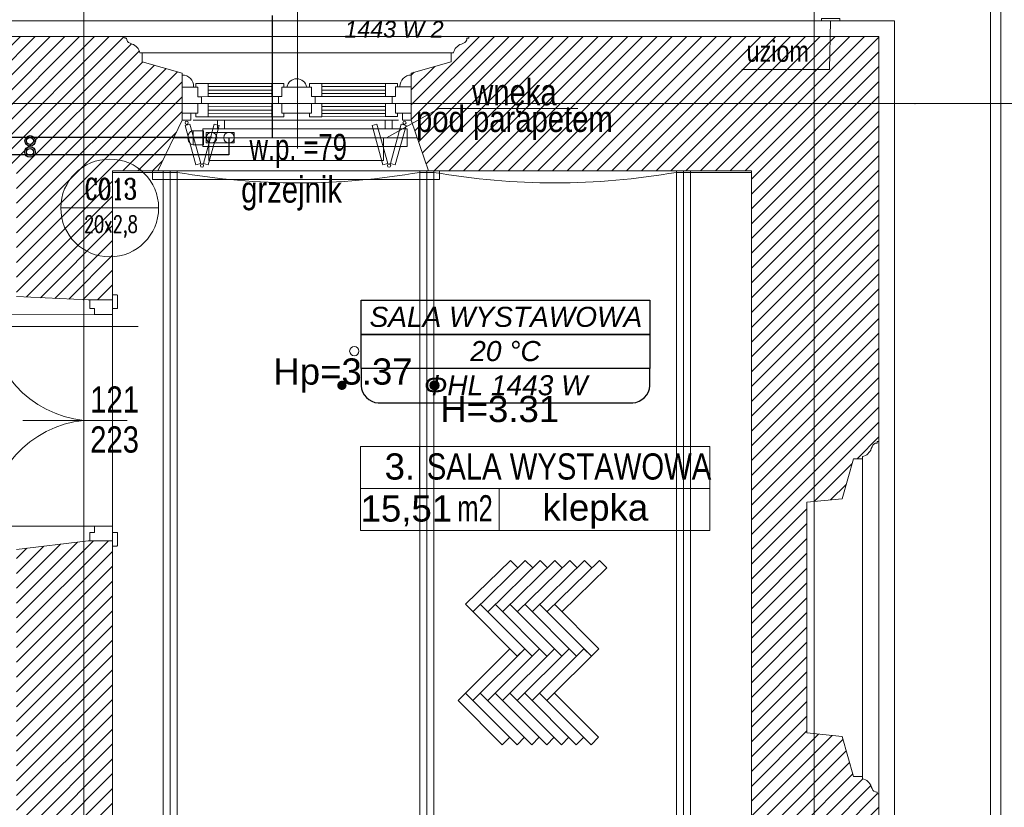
# Model space of a CAD drawing. Header units: millimetres. Extents: x -573548 to 674770, y -210017 to -47794.
# Tile 114 of 234: x 113524 to 119165, y -122452 to -117939. Entities that reach past the tile are written whole.
import ezdxf
from ezdxf.enums import TextEntityAlignment as Align
from ezdxf.lldxf.tags import DXFTag

# ---------------------------------------------------------------- set-up
doc = ezdxf.new("R2010")
doc.units = ezdxf.units.MM
for name, color, linetype, lineweight in [('_S_CO_OPIS_PION', 7, 'Continuous', 13), ('A.03 RZUT PARTERU_is$0$A-DRZWI_Nr_pióra__9', 8, 'Continuous', 9), ('A.03 RZUT PARTERU_is$0$A-OPISY-2_Nr_pióra__2', 8, 'Continuous', 9), ('A.03 RZUT PARTERU_is$0$A-OPISY-3_Nr_pióra__6', 8, 'Continuous', 9), ('A.03 RZUT PARTERU_is$0$A-WYSOKOSCI_Nr_pióra__7', 8, 'Continuous', 9), ('A.03 RZUT PARTERU_is$0$COKÓŁ_Nr_pióra__1', 8, 'Continuous', 9), ('A.03 RZUT PARTERU_is$0$detalokna_Nr_pióra__1', 8, 'Continuous', 9), ('A.03 RZUT PARTERU_is$0$detalokna_Nr_pióra__2', 8, 'Continuous', 9), ('A.03 RZUT PARTERU_is$0$detalokna_Nr_pióra__8', 8, 'Continuous', 9), ('A.03 RZUT PARTERU_is$0$DIM MALY_Nr_pióra__8', 8, 'Continuous', 9), ('A.03 RZUT PARTERU_is$0$Drawing & Figure_Nr_pióra__18', 8, 'Continuous', 9), ('A.03 RZUT PARTERU_is$0$DRZWI_Nr_pióra__41', 8, 'Continuous', 9), ('A.03 RZUT PARTERU_is$0$linia nadproza_Nr_pióra__1', 8, 'Continuous', 9), ('A.03 RZUT PARTERU_is$0$Nowe_A-OKNA-OPIS_Nr_pióra__59', 8, 'Continuous', 9), ('A.03 RZUT PARTERU_is$0$Nowe_A_okno_Nr_pióra__59', 8, 'Continuous', 9), ('A.03 RZUT PARTERU_is$0$Nowe_Annotation - Text_Nr_pióra__59', 8, 'Continuous', 9), ('A.03 RZUT PARTERU_is$0$Nowe_GRZEJNIK_Nr_pióra__59', 8, 'Continuous', 9), ('A.03 RZUT PARTERU_is$0$Nowe_okiennice_Nr_pióra__59', 8, 'Continuous', 9), ('A.03 RZUT PARTERU_is$0$Nowe_WIDOK_Nr_pióra__59', 8, 'Continuous', 9), ('A.03 RZUT PARTERU_is$0$opaska_Nr_pióra__1', 8, 'Continuous', 9), ('A.03 RZUT PARTERU_is$0$opisy inne_Nr_pióra__1', 8, 'Continuous', 9), ('A.03 RZUT PARTERU_is$0$OSIE_Nr_pióra__1', 8, 'Continuous', 9), ('A.03 RZUT PARTERU_is$0$PARAPET_Nr_pióra__7', 8, 'Continuous', 9), ('A.03 RZUT PARTERU_is$0$POSADZKI_Nr_pióra__18', 8, 'Continuous', 9), ('A.03 RZUT PARTERU_is$0$strop_Nr_pióra__1', 8, 'Continuous', 9), ('A.03 RZUT PARTERU_is$0$Structural - Bearing_Nr_pióra__21', 8, 'Continuous', 9), ('A.03 RZUT PARTERU_is$0$Structural - Grid', 8, 'Continuous', 9), ('A.03 RZUT PARTERU_is$0$Structural - Grid_Nr_pióra__17', 8, 'Continuous', 9), ('A.03 RZUT PARTERU_is$0$UZOIM#2_Nr_pióra__2', 8, 'Continuous', 9), ('FLUID-Powrót', 7, 'Continuous', 30), ('FLUID-Zasilanie', 7, 'Continuous', 30), ('SAN_Armatura CO na rozwinięciu', 7, 'Continuous', 13), ('SAN_Armatura CO na rzucie', 7, 'Continuous', 13), ('SAN_Grzejniki CO na rzucie', 7, 'Continuous', 13), ('SAN_Przewody powrotne CO na rzucie', 5, 'Continuous', 40), ('SAN_Przewody zasilające CO na rzucie', 1, 'Continuous', 40)]:
    doc.layers.add(name, color=color, linetype=linetype, lineweight=lineweight)
for name, color, linetype in [('SAN_Etykiety grzejników CO na rzucie', 7, 'Continuous'), ('SAN_Etykiety pomieszczeń na rzucie', 7, 'Continuous'), ('SAN_Piony CO na rzucie', 8, 'Continuous')]:
    doc.layers.add(name, color=color, linetype=linetype)
doc.styles.add('A.03 RZUT PARTERU_is$0$STYL_AUTOMATYCZNY_2', font='arial.ttf')
doc.styles.add('A.03 RZUT PARTERU_is$0$STYL_AUTOMATYCZNY_3', font='arial.ttf', dxfattribs={"width": 0.8})
doc.styles.add('A.03 RZUT PARTERU_is$0$STYL_AUTOMATYCZNY_4', font='arial.ttf', dxfattribs={"width": 0.7})
doc.styles.add('A.03 RZUT PARTERU_is$0$STYL_AUTOMATYCZNY_8', font='arial.ttf', dxfattribs={"width": 0.8})
doc.styles.add('Etykiety grzejników CO na rzucie', font='ariali.ttf')
doc.styles.add('Etykiety pomieszczeń na rzucie', font='ariali.ttf')
doc.styles.add('JOLARD', font='complex.shx', dxfattribs={"width": 0.7})
tags = doc.linetypes.add('DASH', pattern=[15, 10, -5]).pattern_tags.tags
tags[6:7] = [DXFTag(74, 4), DXFTag(75, 0), DXFTag(340, '0'), DXFTag(46, 0.0), DXFTag(50, 0.0), DXFTag(44, 0.0), DXFTag(45, 0.0)]
tags[4:5] = [DXFTag(74, 4), DXFTag(75, 0), DXFTag(340, '0'), DXFTag(46, 0.0), DXFTag(50, 0.0), DXFTag(44, 0.0), DXFTag(45, 0.0)]
pattern_1 = [(45, (655149.01, 0), (-42.426407, 42.426407), [])]

# ---------------------------------------------------------------- blocks, each defined once
blk = doc.blocks.new('A.03 RZUT PARTERU_is$0$Standardowy znacznik osi')
at = {"layer": 'A.03 RZUT PARTERU_is$0$Structural - Grid_Nr_pióra__17'}
blk.add_line((1000, 0), (17855.4, 0), dxfattribs=at)
at = {"layer": 'A.03 RZUT PARTERU_is$0$Structural - Grid_Nr_pióra__17', "style": 'A.03 RZUT PARTERU_is$0$STYL_AUTOMATYCZNY_2'}
for tag, p in [('AC_MarkerText_1_0', (5, -80)), ('AC_MarkerText_1_1', (19360.4, -80))]:
    blk.add_attdef(tag, text='', height=350, rotation=270, dxfattribs=at).set_placement(p, align=Align.TOP_CENTER)
blk = doc.blocks.new('A.03 RZUT PARTERU_is$0$Standardowy znacznik osi_2')
at = {"layer": 'A.03 RZUT PARTERU_is$0$Structural - Grid_Nr_pióra__17'}
blk.add_line((1000, 0), (17853.1, 0), dxfattribs=at)
at = {"layer": 'A.03 RZUT PARTERU_is$0$Structural - Grid_Nr_pióra__17', "style": 'A.03 RZUT PARTERU_is$0$STYL_AUTOMATYCZNY_2'}
for tag, p in [('AC_MarkerText_1_0', (5, -80)), ('AC_MarkerText_1_1', (19358.1, -80))]:
    blk.add_attdef(tag, text='', height=350, rotation=270, dxfattribs=at).set_placement(p, align=Align.TOP_CENTER)
blk = doc.blocks.new('A.03 RZUT PARTERU_is$0$Standardowy znacznik osi_3')
at = {"layer": 'A.03 RZUT PARTERU_is$0$Structural - Grid_Nr_pióra__17'}
for q in [(0, 0), (40906.6, 0)]:
    blk.add_line((2962.2, 0), q, dxfattribs=at)
blk.add_point((2962.2, 0), dxfattribs=at)
blk.add_point((2962.2, 0), dxfattribs=at)
at = {"layer": 'A.03 RZUT PARTERU_is$0$Structural - Grid_Nr_pióra__17', "style": 'A.03 RZUT PARTERU_is$0$STYL_AUTOMATYCZNY_2'}
for tag, p in [('AC_MarkerText_1_0', (-250, -335)), ('AC_MarkerText_1_1', (44118.7, -335))]:
    blk.add_attdef(tag, text='', height=350, rotation=180, dxfattribs=at).set_placement(p, align=Align.TOP_CENTER)
blk = doc.blocks.new('A.03 RZUT PARTERU_is')
at = {"layer": 'A.03 RZUT PARTERU_is$0$A-WYSOKOSCI_Nr_pióra__7'}
for points in [[(770616.6, -95034.3, 1), (770563.2, -95034.3, 1)], [(771147.5, -95034.3, 1), (771094.1, -95034.3, 1)]]:
    blk.add_hatch(color=256, dxfattribs=at).paths.add_polyline_path(points)
at = {"layer": 'A.03 RZUT PARTERU_is$0$Drawing & Figure_Nr_pióra__18'}
h = blk.add_hatch(dxfattribs=at)
h.set_pattern_fill('Common_Brick_0004', color=256, style=0, pattern_type=2)
h.set_pattern_definition(pattern_1)
h.paths.add_polyline_path([(767946.2, -93256.2), (767946.2, -93324.7), (767946.2, -93474.7), (767946.2, -93514.5), (768085.4, -93805.2), (768118.8, -93805.2), (768726.3, -93805.2), (768726.3, -94525.2), (769136.3, -94545.2), (769276.3, -94545.2), (769276.3, -93805.2), (769536.3, -93805.2), (769675.5, -93515.2), (769675.5, -93475.2), (769675.4, -93325.2), (769675.5, -93325.2), (769675.5, -93245.2), (769445.9, -93180.2), (769445.9, -93129.8), (769433.3, -93129.8, 0.270785), (769387.6, -93078.7), (769376.9, -93074.5, -0.334097), (769356.3, -93045.5), (769346.3, -93045.5), (769346.3, -93035.2), (769281.3, -93035.2), (768275.4, -93035.2), (768275.4, -93045.5), (768265.4, -93045.5, -0.334097), (768244.8, -93074.5), (768234.1, -93078.7, 0.270785), (768188.4, -93129.8), (768175.8, -93129.8), (768175.8, -93180.2), (767946.2, -93245.2)])
h = blk.add_hatch(dxfattribs=at)
h.set_pattern_fill('Common_Brick_0004', color=256, style=0, pattern_type=2)
h.set_pattern_definition(pattern_1)
h.paths.add_polyline_path([(770987.1, -93245.2), (770987.1, -93515.2), (771086.3, -93805.2), (772936.3, -93805.2), (772936.3, -95695.8), (772936.3, -98265.2), (772340.4, -98265.2), (771836.3, -98265.2), (771836.3, -97951.7), (771476.3, -97951.7), (771383, -98358.9), (771383, -98370.3), (771382.9, -98499.2), (771816.5, -98513.5), (771816.5, -98337.3), (772340.4, -98345.2), (772916.5, -98354), (772916.5, -98549.8), (773385.3, -98565.2), (773487.6, -98565.2), (773666.3, -98565.2), (773666.3, -97440.2), (773666.3, -97404.1), (773666.1, -97375.2), (773656, -97375.2), (773656, -97365.2, -0.334097), (773627, -97344.6), (773622.8, -97333.9, 0.270785), (773571.7, -97288.2), (773571.7, -97275.5), (773521.3, -97275.5), (773456.3, -97046), (773253.9, -97026), (773253.9, -95704.4), (773341, -95695.8), (773456.3, -95684.4), (773521.3, -95454.9), (773571.7, -95454.9), (773571.7, -95442.2, 0.270785), (773622.8, -95396.6), (773627, -95385.8, -0.334097), (773656, -95365.2), (773656, -95355.2), (773656.1, -95355.2), (773666.3, -95355.2), (773666.3, -93035.2), (773387.3, -93035.2), (771326.3, -93035.2), (771316.3, -93035.2), (771316.3, -93045.5), (771306.3, -93045.5, -0.334097), (771285.7, -93074.5), (771274.9, -93078.7, 0.270785), (771229.3, -93129.8), (771216.6, -93180.2)])
h = blk.add_hatch(dxfattribs=at)
h.set_pattern_fill('Common_Brick_0004', color=256, style=0, pattern_type=2)
h.set_pattern_definition(pattern_1)
h.paths.add_polyline_path([(762167.7, -98833.9), (762170.2, -98833.9), (762170.2, -98675.1), (763310.3, -98664.6), (763510.3, -98662.8), (769255.8, -98610.2), (769255.7, -98340.1), (769690.7, -98340.1), (770125.7, -98340.1), (770125.8, -98490.3), (770280.9, -98493.8), (770280.9, -98352.6), (770314.2, -97934.4), (769776.3, -97931), (769276.3, -97927.8), (769276.3, -95925.2), (769136.3, -95925.2), (768726.3, -95975.2), (768726.3, -97905.2), (768556.3, -97905.2), (768556.3, -98305.2), (763510.3, -98341.8), (763310.3, -98343.2), (763036.3, -98345.2), (763036.3, -97945.2), (762796.3, -97945.2), (762824.4, -95945.1), (762332.5, -95904.5), (762204.5, -95904.5), (762202.5, -96064.2), (762392.5, -96066.6), (762390, -96264.9), (762383.9, -96746.6), (762193.9, -96744.2), (762169.6, -98675.1)])
at = {"layer": 'A.03 RZUT PARTERU_is$0$A-DRZWI_Nr_pióra__9'}
blk.add_line((769358.9, -95235.2), (768761.9, -95235.2), dxfattribs=at)
for points in [[(769173.3, -94629.2), (768564.3, -94629.5, 0.384814), (769112.5, -95235.2)], [(769173.3, -95841.2), (768564.3, -95841, -0.384814), (769112.5, -95235.2)]]:
    blk.add_lwpolyline(points, format="xyb", dxfattribs=at)
at = {"layer": 'A.03 RZUT PARTERU_is$0$A-OPISY-3_Nr_pióra__6'}
for p, q in [((771033.6, -95385.1), (771033.6, -95625.1)), ((770697.2, -95625.1), (772697.2, -95625.1)), ((771490.2, -95625.1), (771490.2, -95865.1))]:
    blk.add_line(p, q, dxfattribs=at)
blk.add_lwpolyline([(770697.2, -95865.1), (770697.2, -95385.1), (772697.2, -95385.1), (772697.2, -95865.1)], close=True, dxfattribs=at)
at = {"layer": 'A.03 RZUT PARTERU_is$0$A-WYSOKOSCI_Nr_pióra__7'}
for centre in [(770661.1, -94837.8), (771120.8, -95034.3)]:
    blk.add_circle(centre, 26.7, dxfattribs=at)
at = {"layer": 'A.03 RZUT PARTERU_is$0$COKÓŁ_Nr_pióra__1'}
for p, q in [((759725.3, -92945.2), (773756.3, -92945.2)), ((773756.3, -92945.2), (773756.3, -98574.9))]:
    blk.add_line(p, q, dxfattribs=at)
at = {"layer": 'A.03 RZUT PARTERU_is$0$detalokna_Nr_pióra__1'}
for p, q in [((769348.1, -93035.2), (771316.3, -93035.2)), ((773666.3, -95353.5), (773666.3, -97373.5))]:
    blk.add_line(p, q, dxfattribs=at)
at = {"layer": 'A.03 RZUT PARTERU_is$0$detalokna_Nr_pióra__2'}
for p, q in [((769445.9, -93129.8), (771216.6, -93129.8)), ((773571.7, -95453.2), (773571.7, -97273.8))]:
    blk.add_line(p, q, dxfattribs=at)
blk.add_lwpolyline([(769505.6, -93805.2), (769505.6, -93855.5), (771149.2, -93855.5), (771149.2, -93805.2)], dxfattribs=at)
at = {"layer": 'A.03 RZUT PARTERU_is$0$detalokna_Nr_pióra__8'}
for p, q in [((769738.4, -93515.2), (770914.2, -93515.2)), ((769627.5, -93615.2), (771021.3, -93615.2)), ((769536.3, -93805.2), (771086.3, -93805.2))]:
    blk.add_line(p, q, dxfattribs=at)
at = {"layer": 'A.03 RZUT PARTERU_is$0$DIM MALY_Nr_pióra__8'}
blk.add_line((768636.8, -94697.6), (769423.5, -94697.6), dxfattribs=at)
at = {"layer": 'A.03 RZUT PARTERU_is$0$DRZWI_Nr_pióra__41'}
for p, q in [((769276.3, -94593.5), (769276.3, -94545.2)), ((769276.3, -95876.9), (769276.3, -95925.2))]:
    blk.add_line(p, q, dxfattribs=at)
for points in [[(769304.5, -94593.5), (769304.5, -94519.5, 0.414334), (769300.5, -94515.5), (769276.3, -94515.5)], [(769304.5, -95876.9), (769304.5, -95951, -0.414334), (769300.5, -95955), (769276.3, -95955)]]:
    blk.add_lwpolyline(points, format="xyb", dxfattribs=at)
for points in [[(769146.3, -94545.2), (769146.3, -94593.5), (769173.3, -94593.5), (769173.3, -94629.2), (769276.3, -94629.2), (769276.3, -94593.5), (769304.5, -94593.5)], [(769146.3, -95925.2), (769146.3, -95876.9), (769173.3, -95876.9), (769173.3, -95841.2), (769276.3, -95841.2), (769276.3, -95876.9), (769304.5, -95876.9)]]:
    blk.add_lwpolyline(points, dxfattribs=at)
at = {"layer": 'A.03 RZUT PARTERU_is$0$linia nadproza_Nr_pióra__1'}
blk.add_line((769276.3, -94545.2), (769276.3, -95925.2), dxfattribs=at)
at = {"layer": 'A.03 RZUT PARTERU_is$0$Nowe_A-OKNA-OPIS_Nr_pióra__59'}
blk.add_line((770336.3, -93676.8), (770336.3, -92471.6), dxfattribs=at)
at = {"layer": 'A.03 RZUT PARTERU_is$0$Nowe_A_okno_Nr_pióra__59'}
blk.add_lwpolyline([(770275.1, -93325), (770387.5, -93325, 0.845314)], format="xyb", close=True, dxfattribs=at)
for points in [[(769675.5, -93475.2), (769675.4, -93325.2), (769765.4, -93325.2), (769765.4, -93380.2), (769785.4, -93380.2), (769785.4, -93420.2), (769765.4, -93420.2), (769765.5, -93475.2)], [(769823.6, -93305.1), (769823.6, -93380.1), (769765.4, -93380.2), (769765.4, -93325.2), (769753.6, -93325.2), (769753.6, -93305.2)], [(770188.1, -93305), (770188.1, -93380), (770246.3, -93380), (770246.3, -93325), (770258.1, -93325), (770258.1, -93305)], [(770474.5, -93304.9), (770474.5, -93379.9), (770416.3, -93379.9), (770416.3, -93324.9), (770404.5, -93324.9), (770404.5, -93304.9)], [(770838.9, -93304.7), (770838.9, -93379.7), (770897.1, -93379.7), (770897.1, -93324.7), (770908.9, -93324.7), (770908.9, -93304.7)], [(770987.1, -93474.7), (770987.1, -93324.7), (770897.1, -93324.7), (770897.1, -93379.7), (770877.1, -93379.7), (770877.1, -93419.7), (770897.1, -93419.7), (770897.1, -93474.7)], [(769823.7, -93495.1), (769823.6, -93420.1), (769765.4, -93420.2), (769765.5, -93475.2), (769753.7, -93475.2), (769753.7, -93495.2)], [(770188.1, -93495), (770188.1, -93420), (770246.3, -93420), (770246.3, -93475), (770258.1, -93475), (770258.1, -93495)], [(770474.6, -93494.9), (770474.5, -93419.9), (770416.3, -93419.9), (770416.4, -93474.9), (770404.6, -93474.9), (770404.6, -93494.9)], [(770838.9, -93494.7), (770838.9, -93419.7), (770897.1, -93419.7), (770897.1, -93474.7), (770908.9, -93474.7), (770908.9, -93494.7)], [(769725.5, -93475.2), (769725.5, -93515.2), (769675.5, -93515.2), (769675.5, -93475.2)], [(770987.1, -93474.7), (770987.1, -93514.7), (770937.1, -93514.7), (770937.1, -93474.7)]]:
    blk.add_lwpolyline(points, close=True, dxfattribs=at)
for points in [[(770188.1, -93305), (769823.6, -93305.1)], [(769823.6, -93322.6), (770188.1, -93322.4)], [(769823.6, -93342.6), (770188.1, -93342.4)], [(770336.3, -93325), (770246.3, -93325), (770246.3, -93380), (770226.3, -93380), (770226.3, -93420), (770246.3, -93420), (770246.3, -93475), (770336.3, -93475), (770336.3, -93475)], [(770326.3, -93325), (770416.3, -93324.9), (770416.3, -93379.9), (770436.3, -93379.9), (770436.3, -93419.9), (770416.3, -93419.9), (770416.4, -93474.9), (770326.4, -93475), (770326.4, -93475)], [(770474.5, -93304.9), (770838.9, -93304.8)], [(770838.9, -93322.3), (770474.5, -93322.3)], [(770838.9, -93342.3), (770474.5, -93342.3)], [(769823.6, -93362.6), (770188.1, -93362.4)], [(769823.6, -93380.1), (770188.1, -93380)], [(770838.9, -93362.3), (770474.5, -93362.3)], [(770838.9, -93379.7), (770474.5, -93379.9)], [(769823.6, -93420.1), (770188.1, -93420)], [(769823.6, -93437.6), (770188.1, -93437.4)], [(769823.7, -93457.6), (770188.1, -93457.4)], [(770838.9, -93419.8), (770474.5, -93419.9)], [(770838.9, -93437.3), (770474.5, -93437.3)], [(770838.9, -93457.3), (770474.6, -93457.3)], [(769823.7, -93477.6), (770188.1, -93477.4)], [(770188.1, -93495), (769823.7, -93495.1)], [(770838.9, -93477.3), (770474.6, -93477.3)], [(770474.6, -93494.9), (770838.9, -93494.7)]]:
    blk.add_lwpolyline(points, dxfattribs=at)
at = {"layer": 'A.03 RZUT PARTERU_is$0$Nowe_GRZEJNIK_Nr_pióra__59'}
blk.add_lwpolyline([(769827.4, -93745.2), (770827.4, -93745.2), (770827.4, -93615.2), (769827.4, -93615.2)], close=True, dxfattribs=at)
at = {"layer": 'A.03 RZUT PARTERU_is$0$Nowe_okiennice_Nr_pióra__59'}
for points in [[(769719.1, -93538.1), (769691.3, -93545.8), (769753.4, -93770.7), (769781.2, -93763.1)], [(769858.7, -93537.4), (769886.5, -93545.1), (769824.4, -93770.1), (769796.6, -93762.4)], [(770790.5, -93537.4), (770762.7, -93545.1), (770824.8, -93770.1), (770852.6, -93762.4)], [(770930.1, -93538.1), (770957.9, -93545.8), (770895.8, -93770.7), (770868, -93763.1)]]:
    blk.add_lwpolyline(points, close=True, dxfattribs=at)
for centre in [(769700.6, -93529.7), (770948.6, -93529.7), (769788.6, -93774.7), (770860.6, -93774.7)]:
    blk.add_circle(centre, 9.4, dxfattribs=at)
at = {"layer": 'A.03 RZUT PARTERU_is$0$Nowe_WIDOK_Nr_pióra__59'}
for centre, start, end in [((769675.4, -93321.5), 359.921, 89.5355), ((770988, -93321.5), 90.4645, 180.079)]:
    blk.add_arc(centre, 65.3, start, end, dxfattribs=at)
at = {"layer": 'A.03 RZUT PARTERU_is$0$opaska_Nr_pióra__1'}
for points in [[(774365.4, -98364.9), (774365.4, -92335.2), (770520.8, -92335.2)], [(774305.4, -98364.9), (774305.4, -92395.2), (770490.1, -92395.2)]]:
    blk.add_lwpolyline(points, dxfattribs=at)
at = {"layer": 'A.03 RZUT PARTERU_is$0$opisy inne_Nr_pióra__1'}
blk.add_lwpolyline([(771941.8, -93447), (771146.2, -93447), (770845, -93615.2)], dxfattribs=at)
at = {"layer": 'A.03 RZUT PARTERU_is$0$OSIE_Nr_pióra__1'}
for p, q in [((769606.3, -93805.2), (769606.3, -97925.2)), ((771076.3, -93805.2), (771076.3, -97925.2)), ((772546.3, -93805.2), (772546.3, -98265.2))]:
    blk.add_line(p, q, dxfattribs=at)
at = {"layer": 'A.03 RZUT PARTERU_is$0$POSADZKI_Nr_pióra__18'}
for p, q in [((771298, -96288.7), (771555.8, -96037.6)), ((771340.4, -96331.1), (771640.7, -96037.6)), ((771425.3, -96331.1), (771725.5, -96037.6)), ((771510.2, -96331.1), (771810.4, -96037.6)), ((771555.8, -96037.6), (771598.2, -96080)), ((771595, -96331.1), (771895.2, -96037.6)), ((771640.7, -96037.6), (771683.1, -96080)), ((771679.9, -96331.1), (771980.1, -96037.6)), ((771725.5, -96037.6), (771767.9, -96080)), ((771764.7, -96331.1), (772064.9, -96037.6)), ((771810.4, -96037.6), (771852.8, -96080)), ((771895.2, -96037.6), (771937.6, -96080)), ((771980.1, -96037.6), (772022.5, -96080)), ((772064.9, -96037.6), (772107.4, -96080)), ((771849.6, -96331.1), (772107.4, -96080)), ((771298, -96288.7), (771595, -96585.7)), ((771382.9, -96288.7), (771679.9, -96585.7)), ((771467.7, -96288.7), (771764.7, -96585.7)), ((771552.6, -96288.7), (771849.6, -96585.7)), ((771637.4, -96288.7), (771934.4, -96585.7)), ((771722.3, -96288.7), (772019.3, -96585.7)), ((771807.1, -96288.7), (772061.7, -96543.3)), ((771255.6, -96840.3), (771552.6, -96543.3)), ((771340.4, -96840.3), (771637.4, -96543.3)), ((771425.3, -96840.3), (771722.3, -96543.3)), ((771510.2, -96840.3), (771807.1, -96543.3)), ((771595, -96840.3), (771892, -96543.3)), ((771595, -96585.7), (771637.4, -96543.3)), ((771679.9, -96840.3), (771976.8, -96543.3)), ((771764.7, -96840.3), (772061.7, -96543.3)), ((771976.8, -96543.3), (772019.3, -96585.7)), ((771255.6, -96840.3), (771508.8, -97093.4)), ((771298, -96797.8), (771593.6, -97093.4)), ((771382.9, -96797.8), (771678.5, -97093.4)), ((771467.7, -96797.8), (771763.3, -97093.4)), ((771552.6, -96797.8), (771848.2, -97093.4)), ((771637.4, -96797.8), (771933, -97093.4)), ((771722.3, -96797.8), (772017.9, -97093.4)), ((771807.1, -96797.8), (772060.3, -97051)), ((771508.8, -97093.4), (771551.2, -97051)), ((771593.6, -97093.4), (771636.1, -97051)), ((771678.5, -97093.4), (771720.9, -97051)), ((771763.3, -97093.4), (771805.8, -97051)), ((771848.2, -97093.4), (771890.6, -97051)), ((771933, -97093.4), (771975.5, -97051)), ((772017.9, -97093.4), (772060.3, -97051))]:
    blk.add_line(p, q, dxfattribs=at)
at = {"layer": 'A.03 RZUT PARTERU_is$0$strop_Nr_pióra__1'}
for p, q in [((769566.3, -93805.2), (769566.3, -97925.2)), ((769646.3, -93805.2), (769646.3, -97925.2)), ((771036.3, -93805.2), (771036.3, -97925.2)), ((771116.3, -93805.2), (771116.3, -97925.2)), ((772506.3, -93805.2), (772506.3, -98265.2)), ((772586.3, -93805.2), (772586.3, -98265.2))]:
    blk.add_line(p, q, dxfattribs=at)
blk.add_lwpolyline([(769276.3, -93813.9), (769646.3, -93813.9, 0.086331), (771036.3, -93813.9), (771116.3, -93813.9, 0.086331), (772506.3, -93813.9), (772936.3, -93813.9)], format="xyb", dxfattribs=at)
at = {"layer": 'A.03 RZUT PARTERU_is$0$Structural - Bearing_Nr_pióra__21'}
for p, q in [((769346.3, -93035.2), (768275.4, -93035.2)), ((773666.3, -93035.2), (771326.3, -93035.2)), ((773666.3, -93035.2), (773666.3, -95353.5)), ((769675.5, -93515.2), (769536.3, -93805.2)), ((770987.1, -93515.2), (771086.3, -93805.2)), ((769276.3, -93805.2), (769276.3, -94545.2)), ((769536.3, -93805.2), (769276.3, -93805.2)), ((772936.3, -93805.2), (771086.3, -93805.2)), ((772936.3, -93805.2), (772936.3, -98265.2)), ((768726.3, -94525.2), (769136.3, -94545.2)), ((769276.3, -94545.2), (769136.3, -94545.2)), ((768726.3, -95975.2), (769136.3, -95925.2)), ((769276.3, -95925.2), (769136.3, -95925.2)), ((769276.3, -95925.2), (769276.3, -97927.8)), ((773666.3, -97373.5), (773666.3, -98425.2))]:
    blk.add_line(p, q, dxfattribs=at)
for points in [[(769281.3, -93035.2), (769346.3, -93035.2), (769346.3, -93045.5), (769356.3, -93045.5, 0.334097), (769376.9, -93074.5), (769387.6, -93078.7, -0.270785), (769433.3, -93129.8), (769445.9, -93129.8), (769445.9, -93180.2), (769675.5, -93245.2), (769675.5, -93515.2)], [(771381.3, -93035.2), (771316.3, -93035.2), (771316.3, -93045.5), (771306.3, -93045.5, -0.334097), (771285.7, -93074.5), (771274.9, -93078.7, 0.270785), (771229.3, -93129.8), (771216.6, -93129.8), (771216.6, -93180.2), (770987.1, -93245.2), (770987.1, -93515.2)], [(773666.3, -97440.2), (773666.3, -97375.2), (773656, -97375.2), (773656, -97365.2, -0.334097), (773627, -97344.6), (773622.8, -97333.9, 0.270785), (773571.7, -97288.2), (773571.7, -97275.5), (773521.3, -97275.5), (773456.3, -97046), (773253.9, -97026), (773253.9, -95704.4), (773456.3, -95684.4), (773521.3, -95454.9), (773571.7, -95454.9), (773571.7, -95442.2, 0.270785), (773622.8, -95396.6), (773627, -95385.8, -0.334097), (773656, -95365.2), (773656, -95355.2), (773666.3, -95355.2), (773666.3, -95290.2)]]:
    blk.add_lwpolyline(points, format="xyb", dxfattribs=at)
at = {"layer": 'A.03 RZUT PARTERU_is$0$UZOIM#2_Nr_pióra__2'}
blk.add_lwpolyline([(772880.3, -93225.4), (773382.5, -93225.4), (773389.6, -92945.2)], dxfattribs=at)
blk.add_lwpolyline([(773336.8, -92931.5), (773442.3, -92931.5), (773442.3, -92945.2), (773336.8, -92945.2)], close=True, dxfattribs=at)
at = {"layer": 'A.03 RZUT PARTERU_is$0$Structural - Grid', "zscale": 1000}
for name, p, rotation in [('A.03 RZUT PARTERU_is$0$Standardowy znacznik osi', (769111.3, -108395.1), 90), ('A.03 RZUT PARTERU_is$0$Standardowy znacznik osi_2', (773295.9, -108395.1), 90), ('A.03 RZUT PARTERU_is$0$Standardowy znacznik osi_3', (776835.6, -93420.2), 180)]:
    blk.add_blockref(name, p, dxfattribs=dict(at, rotation=rotation))
at = {"layer": 'A.03 RZUT PARTERU_is$0$A-OPISY-2_Nr_pióra__2', "char_height": 150}
for s, insert, attachment_point, style in [('\\A1;{\\pql;\\fArial|b0|i0|c238|p0;\\W1.000000;3.}', (770834.8, -95576.3), 7, 'A.03 RZUT PARTERU_is$0$STYL_AUTOMATYCZNY_2'), ('\\A1;{\\pql;\\fArial|b0|i0|c238|p0;\\W0.800000;SALA WYSTAWOWA}', (771076.3, -95576.2), 7, 'A.03 RZUT PARTERU_is$0$STYL_AUTOMATYCZNY_3'), ('\\A1;{\\pqr;\\fArial|b0|i0|c238|p0;\\W0.700000;m2}', (771454.4, -95663.7), 3, 'A.03 RZUT PARTERU_is$0$STYL_AUTOMATYCZNY_4'), ('\\A1;{\\pql;\\fArial|b0|i0|c238|p0;\\W1.000000;15,51}', (770697.2, -95842.8), 7, 'A.03 RZUT PARTERU_is$0$STYL_AUTOMATYCZNY_2'), ('\\A1;{\\pql;\\fArial|b0|i0|c238|p0;\\W1.000000;klepka}', (771739.1, -95854.6), 7, 'A.03 RZUT PARTERU_is$0$STYL_AUTOMATYCZNY_2')]:
    blk.add_mtext(s, dxfattribs=dict(at, insert=insert, attachment_point=attachment_point, style=style))
at = {"layer": 'A.03 RZUT PARTERU_is$0$A-WYSOKOSCI_Nr_pióra__7', "char_height": 150, "attachment_point": 5, "style": 'A.03 RZUT PARTERU_is$0$STYL_AUTOMATYCZNY_2'}
for s, insert in [('\\A1;{\\pqc;\\fArial|b0|i0|c238|p0;\\W1.000000;Hp=3.37}', (770596.2, -94977.7)), ('\\A1;{\\pqc;\\fArial|b0|i0|c238|p0;\\W1.000000;H=3.31}', (771494.2, -95170.7))]:
    blk.add_mtext(s, dxfattribs=dict(at, insert=insert))
at = {"layer": 'A.03 RZUT PARTERU_is$0$Nowe_Annotation - Text_Nr_pióra__59', "insert": (770012.9, -94032.8), "char_height": 150, "attachment_point": 7, "style": 'A.03 RZUT PARTERU_is$0$STYL_AUTOMATYCZNY_8'}
blk.add_mtext('\\A1;{\\pql;\\fArial|b0|i0|c238|p0;\\W0.800000;grzejnik }', dxfattribs=at)
at = {"layer": 'A.03 RZUT PARTERU_is$0$opisy inne_Nr_pióra__1', "char_height": 150, "attachment_point": 5, "style": 'A.03 RZUT PARTERU_is$0$STYL_AUTOMATYCZNY_3'}
for s, insert in [('\\A1;{\\pqc;\\fArial|b0|i0|c238|p0;\\W0.800000;wnęka}', (771578.4, -93377)), ('\\A1;{\\pqc;\\fArial|b0|i0|c238|p0;\\W0.800000;pod parapetem}', (771578.4, -93530)), ('\\A1;{\\pqc;\\fArial|b0|i0|c238|p0;\\W0.800000;121}', (769287.6, -95115.4)), ('\\A1;{\\pqc;\\fArial|b0|i0|c238|p0;\\W0.800000;223}', (769287.6, -95345.5))]:
    blk.add_mtext(s, dxfattribs=dict(at, insert=insert))
at = {"layer": 'A.03 RZUT PARTERU_is$0$PARAPET_Nr_pióra__7', "insert": (770060.6, -93788.7), "char_height": 150, "attachment_point": 7, "style": 'A.03 RZUT PARTERU_is$0$STYL_AUTOMATYCZNY_4'}
blk.add_mtext('\\A1;{\\pql;\\fArial|b0|i0|c238|p0;\\W0.700000;w.p. =79}', dxfattribs=at)
at = {"layer": 'A.03 RZUT PARTERU_is$0$UZOIM#2_Nr_pióra__2', "insert": (773087, -93121.3), "char_height": 120, "attachment_point": 5, "style": 'A.03 RZUT PARTERU_is$0$STYL_AUTOMATYCZNY_3'}
blk.add_mtext('\\A1;{\\pqc;\\fArial|b0|i0|c238|p0;\\W0.800000;uziom}', dxfattribs=at)
blk = doc.blocks.new('CZLVK_P_55_5_115_5_10_V')
at = {"layer": 'SAN_Grzejniki CO na rzucie'}
for points in [[(-460, -50), (-460, 0), (-500, 0), (-500, -50)], [(500, -50), (500, 0), (460, 0), (460, -50)], [(585, -150), (-585, -150), (-585, -50), (585, -50), (585, -150)]]:
    blk.add_lwpolyline(points, dxfattribs=at)
blk = doc.blocks.new('VERTPIPECORETURN_P')
at = {"layer": 'SAN_Przewody powrotne CO na rzucie', "lineweight": 13}
blk.add_circle((0, 0), 30, dxfattribs=at)
blk = doc.blocks.new('VERTPIPECOSUPPLY_P')
at = {"layer": 'SAN_Przewody zasilające CO na rzucie', "lineweight": 13}
blk.add_circle((0, 0), 30, dxfattribs=at)
blk = doc.blocks.new('ZTGRZVK_P_V')
at = {"layer": 'SAN_Armatura CO na rozwinięciu'}
blk.add_lwpolyline([(-50, 40), (-110, 40), (-110, -40), (-50, -40), (-50, 40)], dxfattribs=at)
blk.add_ellipse((-110, 0), major_axis=(0, 40), ratio=0.75, start_param=0, end_param=3.141593, dxfattribs=at)
blk = doc.blocks.new('ZAWGVK_P_V')
at = {"layer": 'SAN_Armatura CO na rzucie'}
blk.add_lwpolyline([(80, 30), (-80, 30), (-80, -30), (80, -30), (80, 30)], dxfattribs=at)

msp = doc.modelspace()

# ---------------------------------------------------------------- linework, layer by layer
at = {"layer": '_S_CO_OPIS_PION', "lineweight": 9, "ltscale": 50}
msp.add_line((113760, -119018), (114320.4, -119018), dxfattribs=at)
msp.add_circle((114040.2, -119018), 280.2, dxfattribs=at)
at = {"layer": 'FLUID-Powrót', "color": 142, "linetype": 'DASH', "ltscale": 10}
msp.add_lwpolyline([(114628, -118614.3), (112398.1, -118614.3)], dxfattribs=at)
at = {"layer": 'FLUID-Powrót', "color": 142, "linetype": 'DASH', "ltscale": 2}
msp.add_circle((113584.5, -118633.5), 30, dxfattribs=at)
at = {"layer": 'FLUID-Powrót', "color": 142, "linetype": 'DASH', "ltscale": 10}
msp.add_circle((113584.1, -118633.5), 20, dxfattribs=at)
at = {"layer": 'FLUID-Zasilanie', "color": 11, "linetype": 'Continuous'}
for points in [[(114723.4, -118615.2), (114723.4, -118714.3)], [(114723.4, -118714.3), (112301.8, -118714.3)]]:
    msp.add_lwpolyline(points, dxfattribs=at)
for centre, radius in [((113583.6, -118697.2, 0), 30), ((113584.1, -118697.2), 20)]:
    msp.add_circle(centre, radius, dxfattribs=at)
at = {"layer": 'SAN_Etykiety grzejników CO na rzucie'}
msp.add_line((114973.4, -118615.2), (114973.4, -117915.2), dxfattribs=at)
at = {"layer": 'SAN_Etykiety pomieszczeń na rzucie'}
for points in [[(115479.9, -119742.2), (115479.9, -119546.2), (117134.9, -119546.2), (117134.9, -119742.2), (115479.9, -119742.2)], [(115479.9, -119938.2), (115479.9, -119742.2), (117134.9, -119742.2), (117134.9, -119938.2), (115479.9, -119938.2)]]:
    msp.add_lwpolyline(points, dxfattribs=at)
msp.add_open_spline([(115479.9, -119938.2), (115479.9, -119947.2), (115479.9, -120027.2), (115479.9, -120036.2), (115479.9, -120036.2), (115479.9, -120085.2), (115528.9, -120134.2), (115577.9, -120134.2), (115577.9, -120134.2), (115586.9, -120134.2), (117027.9, -120134.2), (117036.9, -120134.2), (117036.9, -120134.2), (117085.9, -120134.2), (117134.9, -120085.2), (117134.9, -120036.2), (117134.9, -120036.2), (117134.9, -120027.2), (117134.9, -119947.2), (117134.9, -119938.2)], degree=3, knots=[0, 0, 0, 0, 0.05, 0.05, 0.05, 0.050001, 0.1, 0.1, 0.1, 0.100001, 0.15, 0.15, 0.15, 0.150001, 0.2, 0.2, 0.2, 0.200001, 1, 1, 1, 1], dxfattribs=at)

# ---------------------------------------------------------------- block references
at = {"color": 150}
msp.add_blockref('A.03 RZUT PARTERU_is', (-655219.6, -25000), dxfattribs=at)
at = {"layer": 'SAN_Armatura CO na rzucie'}
for name, p in [('ZTGRZVK_P_V', (114628.4, -118615.2)), ('ZAWGVK_P_V', (114673.4, -118615.2))]:
    msp.add_blockref(name, p, dxfattribs=at)
at = {"layer": 'SAN_Grzejniki CO na rzucie'}
msp.add_blockref('CZLVK_P_55_5_115_5_10_V', (115158.4, -118515.2), dxfattribs=at)
at = {"layer": 'SAN_Piony CO na rzucie'}
for name, p in [('VERTPIPECORETURN_P', (114623.4, -118615.2)), ('VERTPIPECOSUPPLY_P', (114723.4, -118615.2))]:
    msp.add_blockref(name, p, dxfattribs=at)

# ---------------------------------------------------------------- texts
at = {"layer": '_S_CO_OPIS_PION', "lineweight": 9, "ltscale": 50, "style": 'JOLARD', "width": 0.7}
for s, height, p in [('CO13', 120, (114045.3, -118908.4)), ('20x2,8', 96, (114047.1, -119110.3))]:
    msp.add_text(s, height=height, dxfattribs=at).set_placement(p, align=Align.MIDDLE_CENTER)
at = {"layer": 'SAN_Etykiety grzejników CO na rzucie', "style": 'Etykiety grzejników CO na rzucie'}
msp.add_text('1443 W 2', height=95, dxfattribs=at).set_placement((115385.4, -118041.2))
at = {"layer": 'SAN_Etykiety pomieszczeń na rzucie', "style": 'Etykiety pomieszczeń na rzucie'}
for s, p in [('SALA WYSTAWOWA', (115528.9, -119699.2)), ('20 °C', (116105.9, -119895.2)), ('ΦHL 1443 W', (115839.9, -120091.2))]:
    msp.add_text(s, height=115, dxfattribs=at).set_placement(p)

doc.saveas('drawing.dxf')
